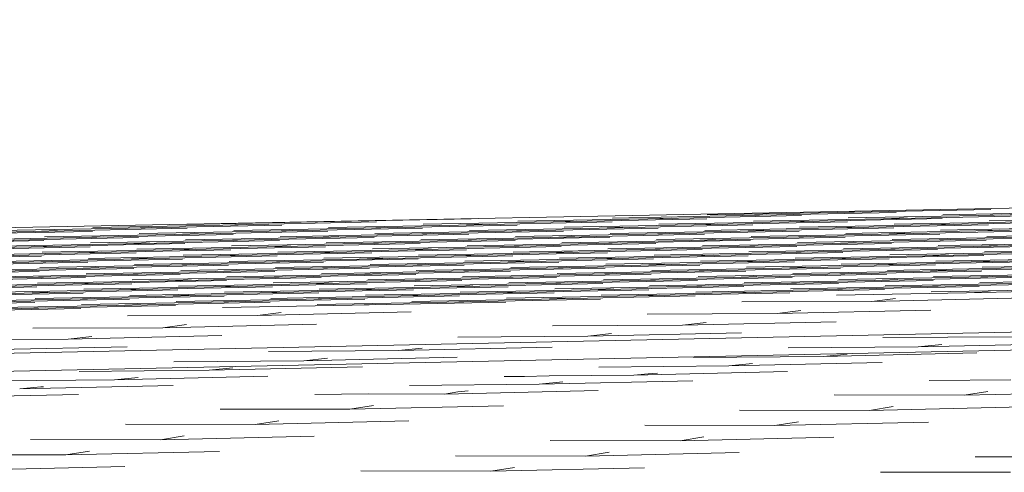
# Model space of a CAD drawing. Header units: millimetres. Extents: x -76432 to -27350, y -300 to 6935.
# Tile 56 of 75: x -32865 to -32349, y 5 to 242. Entities that reach past the tile are written whole.
import ezdxf

# ---------------------------------------------------------------- set-up
doc = ezdxf.new("R2010")
doc.units = ezdxf.units.MM
doc.header["$MEASUREMENT"] = 0
doc.layers.add('Nouveau_Terrain _ Original.Terrain', color=7, linetype='Continuous')

# ---------------------------------------------------------------- blocks, each defined once
blk = doc.blocks.new('Élément de coupe_31')
at = {"layer": 'Nouveau_Terrain _ Original.Terrain', "color": 7, "linetype": 'Continuous', "lineweight": 15}
for p, q in [((-27349.9, 242.02), (-33618.28, 118.16)), ((-27349.9, 183.09), (-33618.28, 51.45)), ((-33618.28, 41.72), (-27349.9, 175.38))]:
    blk.add_line(p, q, dxfattribs=at)
at = {"layer": 'Nouveau_Terrain _ Original.Terrain', "color": 114, "linetype": 'Continuous', "lineweight": 15, "true_color": 0x00ad56}
for p, q in [((-32486.13, 139.28), (-32554.16, 138.04)), ((-32486.13, 139.28), (-32554.16, 138.04)), ((-32535.72, 137.65), (-32455.29, 139.3)), ((-32535.72, 137.65), (-32455.29, 139.3)), ((-32436.55, 140.92), (-32504.58, 139.68)), ((-32436.55, 140.92), (-32504.58, 139.68)), ((-32486.13, 139.28), (-32405.71, 140.93)), ((-32486.13, 139.28), (-32405.71, 140.93)), ((-32486.13, 139.28), (-32473.74, 139.69)), ((-32486.13, 139.28), (-32473.74, 139.69)), ((-32436.55, 140.92), (-32356.12, 142.57)), ((-32436.55, 140.92), (-32356.12, 142.57)), ((-32436.55, 140.92), (-32424.15, 141.33)), ((-32436.55, 140.92), (-32424.15, 141.33)), ((-32362.77, 139.34), (-32430.8, 138.09)), ((-32362.77, 139.34), (-32430.8, 138.09)), ((-32412.36, 137.7), (-32331.93, 139.35)), ((-32412.36, 137.7), (-32331.93, 139.35)), ((-32313.19, 140.97), (-32381.21, 139.73)), ((-32313.19, 140.97), (-32381.21, 139.73)), ((-32362.77, 139.34), (-32282.34, 140.99)), ((-32362.77, 139.34), (-32282.34, 140.99)), ((-32362.77, 139.34), (-32350.37, 139.74)), ((-32362.77, 139.34), (-32350.37, 139.74)), ((-32758.25, 134.32), (-32826.28, 133.08)), ((-32758.25, 134.32), (-32826.28, 133.08)), ((-32807.84, 132.68), (-32727.41, 134.33)), ((-32807.84, 132.68), (-32727.41, 134.33)), ((-32708.66, 135.96), (-32776.69, 134.71)), ((-32708.66, 135.96), (-32776.69, 134.71)), ((-32758.25, 134.32), (-32677.82, 135.97)), ((-32758.25, 134.32), (-32677.82, 135.97)), ((-32758.25, 134.32), (-32745.85, 134.73)), ((-32758.25, 134.32), (-32745.85, 134.73)), ((-32708.66, 135.96), (-32628.24, 137.61)), ((-32708.66, 135.96), (-32628.24, 137.61)), ((-32708.66, 135.96), (-32696.27, 136.37)), ((-32708.66, 135.96), (-32696.27, 136.37)), ((-32634.89, 134.37), (-32702.92, 133.13)), ((-32634.89, 134.37), (-32702.92, 133.13)), ((-32684.47, 132.73), (-32604.05, 134.38)), ((-32684.47, 132.73), (-32604.05, 134.38)), ((-32585.3, 136.01), (-32653.33, 134.77)), ((-32585.3, 136.01), (-32653.33, 134.77)), ((-32634.89, 134.37), (-32554.46, 136.02)), ((-32634.89, 134.37), (-32554.46, 136.02)), ((-32634.89, 134.37), (-32622.49, 134.78)), ((-32634.89, 134.37), (-32622.49, 134.78)), ((-32535.72, 137.65), (-32603.75, 136.4)), ((-32535.72, 137.65), (-32603.75, 136.4)), ((-32585.3, 136.01), (-32504.88, 137.66)), ((-32585.3, 136.01), (-32504.88, 137.66)), ((-32585.3, 136.01), (-32572.91, 136.42)), ((-32585.3, 136.01), (-32572.91, 136.42)), ((-32511.53, 134.42), (-32579.56, 133.18)), ((-32511.53, 134.42), (-32579.56, 133.18)), ((-32561.11, 132.78), (-32480.69, 134.43)), ((-32561.11, 132.78), (-32480.69, 134.43)), ((-32535.72, 137.65), (-32523.32, 138.05)), ((-32535.72, 137.65), (-32523.32, 138.05)), ((-32461.94, 136.06), (-32529.97, 134.82)), ((-32461.94, 136.06), (-32529.97, 134.82)), ((-32511.53, 134.42), (-32431.1, 136.07)), ((-32511.53, 134.42), (-32431.1, 136.07)), ((-32511.53, 134.42), (-32499.13, 134.83)), ((-32511.53, 134.42), (-32499.13, 134.83)), ((-32412.36, 137.7), (-32480.39, 136.46)), ((-32412.36, 137.7), (-32480.39, 136.46)), ((-32461.94, 136.06), (-32381.52, 137.71)), ((-32461.94, 136.06), (-32381.52, 137.71)), ((-32461.94, 136.06), (-32449.55, 136.47)), ((-32461.94, 136.06), (-32449.55, 136.47)), ((-32388.17, 134.47), (-32456.19, 133.23)), ((-32388.17, 134.47), (-32456.19, 133.23)), ((-32437.75, 132.84), (-32357.32, 134.49)), ((-32437.75, 132.84), (-32357.32, 134.49)), ((-32412.36, 137.7), (-32399.96, 138.11)), ((-32412.36, 137.7), (-32399.96, 138.11)), ((-32338.58, 136.11), (-32406.61, 134.87)), ((-32338.58, 136.11), (-32406.61, 134.87)), ((-32388.17, 134.47), (-32307.74, 136.12)), ((-32388.17, 134.47), (-32307.74, 136.12)), ((-32388.17, 134.47), (-32375.77, 134.88)), ((-32388.17, 134.47), (-32375.77, 134.88)), ((-32288.99, 137.75), (-32357.02, 136.51)), ((-32288.99, 137.75), (-32357.02, 136.51)), ((-32857.42, 131.04), (-32925.45, 129.8)), ((-32857.42, 131.04), (-32925.45, 129.8)), ((-32907.01, 129.4), (-32826.58, 131.06)), ((-32907.01, 129.4), (-32826.58, 131.06)), ((-32807.84, 132.68), (-32875.86, 131.44)), ((-32807.84, 132.68), (-32875.86, 131.44)), ((-32857.42, 131.04), (-32777, 132.69)), ((-32857.42, 131.04), (-32777, 132.69)), ((-32857.42, 131.04), (-32845.02, 131.45)), ((-32857.42, 131.04), (-32845.02, 131.45)), ((-32783.64, 129.46), (-32851.67, 128.21)), ((-32783.64, 129.46), (-32851.67, 128.21)), ((-32833.23, 127.82), (-32752.8, 129.47)), ((-32833.23, 127.82), (-32752.8, 129.47)), ((-32807.84, 132.68), (-32795.44, 133.09)), ((-32807.84, 132.68), (-32795.44, 133.09)), ((-32734.06, 131.09), (-32802.09, 129.85)), ((-32734.06, 131.09), (-32802.09, 129.85)), ((-32783.64, 129.46), (-32703.22, 131.11)), ((-32783.64, 129.46), (-32703.22, 131.11)), ((-32783.64, 129.46), (-32771.25, 129.87)), ((-32783.64, 129.46), (-32771.25, 129.87)), ((-32684.47, 132.73), (-32752.5, 131.49)), ((-32684.47, 132.73), (-32752.5, 131.49)), ((-32734.06, 131.09), (-32653.63, 132.74)), ((-32734.06, 131.09), (-32653.63, 132.74)), ((-32734.06, 131.09), (-32721.66, 131.5)), ((-32734.06, 131.09), (-32721.66, 131.5)), ((-32660.28, 129.51), (-32728.31, 128.27)), ((-32660.28, 129.51), (-32728.31, 128.27)), ((-32709.87, 127.87), (-32629.44, 129.52)), ((-32709.87, 127.87), (-32629.44, 129.52)), ((-32684.47, 132.73), (-32672.08, 133.14)), ((-32684.47, 132.73), (-32672.08, 133.14)), ((-32610.7, 131.15), (-32678.73, 129.9)), ((-32610.7, 131.15), (-32678.73, 129.9)), ((-32660.28, 129.51), (-32579.86, 131.16)), ((-32660.28, 129.51), (-32579.86, 131.16)), ((-32660.28, 129.51), (-32647.89, 129.92)), ((-32660.28, 129.51), (-32647.89, 129.92)), ((-32561.11, 132.78), (-32629.14, 131.54)), ((-32561.11, 132.78), (-32629.14, 131.54)), ((-32610.7, 131.15), (-32530.27, 132.8)), ((-32610.7, 131.15), (-32530.27, 132.8)), ((-32610.7, 131.15), (-32598.3, 131.56)), ((-32610.7, 131.15), (-32598.3, 131.56)), ((-32536.92, 129.56), (-32604.95, 128.32)), ((-32536.92, 129.56), (-32604.95, 128.32)), ((-32586.51, 127.92), (-32506.08, 129.57)), ((-32586.51, 127.92), (-32506.08, 129.57)), ((-32561.11, 132.78), (-32548.72, 133.19)), ((-32561.11, 132.78), (-32548.72, 133.19)), ((-32487.34, 131.2), (-32555.37, 129.96)), ((-32487.34, 131.2), (-32555.37, 129.96)), ((-32536.92, 129.56), (-32456.5, 131.21)), ((-32536.92, 129.56), (-32456.5, 131.21)), ((-32536.92, 129.56), (-32524.53, 129.97)), ((-32536.92, 129.56), (-32524.53, 129.97)), ((-32437.75, 132.84), (-32505.78, 131.59)), ((-32437.75, 132.84), (-32505.78, 131.59)), ((-32487.34, 131.2), (-32406.91, 132.85)), ((-32487.34, 131.2), (-32406.91, 132.85)), ((-32487.34, 131.2), (-32474.94, 131.61)), ((-32487.34, 131.2), (-32474.94, 131.61)), ((-32413.56, 129.61), (-32481.59, 128.37)), ((-32413.56, 129.61), (-32481.59, 128.37)), ((-32463.15, 127.97), (-32382.72, 129.62)), ((-32463.15, 127.97), (-32382.72, 129.62)), ((-32437.75, 132.84), (-32425.35, 133.25)), ((-32437.75, 132.84), (-32425.35, 133.25)), ((-32363.97, 131.25), (-32432, 130.01)), ((-32363.97, 131.25), (-32432, 130.01)), ((-32413.56, 129.61), (-32333.13, 131.26)), ((-32413.56, 129.61), (-32333.13, 131.26)), ((-32413.56, 129.61), (-32401.16, 130.02)), ((-32413.56, 129.61), (-32401.16, 130.02)), ((-32314.39, 132.89), (-32382.42, 131.65)), ((-32314.39, 132.89), (-32382.42, 131.65)), ((-32363.97, 131.25), (-32283.55, 132.9)), ((-32363.97, 131.25), (-32283.55, 132.9)), ((-32363.97, 131.25), (-32351.58, 131.66)), ((-32363.97, 131.25), (-32351.58, 131.66)), ((-32290.2, 129.66), (-32358.23, 128.42)), ((-32290.2, 129.66), (-32358.23, 128.42)), ((-32932.4, 124.54), (-32851.98, 126.19)), ((-32932.4, 124.54), (-32851.98, 126.19)), ((-32833.23, 127.82), (-32901.26, 126.58)), ((-32833.23, 127.82), (-32901.26, 126.58)), ((-32882.82, 126.18), (-32802.39, 127.83)), ((-32882.82, 126.18), (-32802.39, 127.83)), ((-32809.04, 124.59), (-32877.07, 123.35)), ((-32809.04, 124.59), (-32877.07, 123.35)), ((-32858.63, 122.96), (-32778.2, 124.61)), ((-32858.63, 122.96), (-32778.2, 124.61)), ((-32833.23, 127.82), (-32820.83, 128.23)), ((-32833.23, 127.82), (-32820.83, 128.23)), ((-32759.45, 126.23), (-32827.48, 124.99)), ((-32759.45, 126.23), (-32827.48, 124.99)), ((-32809.04, 124.59), (-32728.61, 126.25)), ((-32809.04, 124.59), (-32728.61, 126.25)), ((-32809.04, 124.59), (-32796.64, 125)), ((-32809.04, 124.59), (-32796.64, 125)), ((-32709.87, 127.87), (-32777.9, 126.63)), ((-32709.87, 127.87), (-32777.9, 126.63)), ((-32759.45, 126.23), (-32679.03, 127.88)), ((-32759.45, 126.23), (-32679.03, 127.88)), ((-32759.45, 126.23), (-32747.06, 126.64)), ((-32759.45, 126.23), (-32747.06, 126.64)), ((-32685.68, 124.65), (-32753.71, 123.4)), ((-32685.68, 124.65), (-32753.71, 123.4)), ((-32735.26, 123.01), (-32654.84, 124.66)), ((-32735.26, 123.01), (-32654.84, 124.66)), ((-32709.87, 127.87), (-32697.47, 128.28)), ((-32709.87, 127.87), (-32697.47, 128.28)), ((-32636.09, 126.28), (-32704.12, 125.04)), ((-32636.09, 126.28), (-32704.12, 125.04)), ((-32685.68, 124.65), (-32605.25, 126.3)), ((-32685.68, 124.65), (-32605.25, 126.3)), ((-32685.68, 124.65), (-32673.28, 125.06)), ((-32685.68, 124.65), (-32673.28, 125.06)), ((-32586.51, 127.92), (-32654.54, 126.68)), ((-32586.51, 127.92), (-32654.54, 126.68)), ((-32636.09, 126.28), (-32555.67, 127.93)), ((-32636.09, 126.28), (-32555.67, 127.93)), ((-32636.09, 126.28), (-32623.7, 126.69)), ((-32636.09, 126.28), (-32623.7, 126.69)), ((-32562.32, 124.7), (-32630.35, 123.46)), ((-32562.32, 124.7), (-32630.35, 123.46)), ((-32611.9, 123.06), (-32531.48, 124.71)), ((-32611.9, 123.06), (-32531.48, 124.71)), ((-32586.51, 127.92), (-32574.11, 128.33)), ((-32586.51, 127.92), (-32574.11, 128.33)), ((-32512.73, 126.34), (-32580.76, 125.09)), ((-32512.73, 126.34), (-32580.76, 125.09)), ((-32562.32, 124.7), (-32481.89, 126.35)), ((-32562.32, 124.7), (-32481.89, 126.35)), ((-32562.32, 124.7), (-32549.92, 125.11)), ((-32562.32, 124.7), (-32549.92, 125.11)), ((-32463.15, 127.97), (-32531.18, 126.73)), ((-32463.15, 127.97), (-32531.18, 126.73)), ((-32512.73, 126.34), (-32432.31, 127.99)), ((-32512.73, 126.34), (-32432.31, 127.99)), ((-32512.73, 126.34), (-32500.33, 126.75)), ((-32512.73, 126.34), (-32500.33, 126.75)), ((-32438.95, 124.75), (-32506.98, 123.51)), ((-32438.95, 124.75), (-32506.98, 123.51)), ((-32488.54, 123.11), (-32408.11, 124.76)), ((-32488.54, 123.11), (-32408.11, 124.76)), ((-32463.15, 127.97), (-32450.75, 128.38)), ((-32463.15, 127.97), (-32450.75, 128.38)), ((-32389.37, 126.39), (-32457.4, 125.15)), ((-32389.37, 126.39), (-32457.4, 125.15)), ((-32438.95, 124.75), (-32358.53, 126.4)), ((-32438.95, 124.75), (-32358.53, 126.4)), ((-32438.95, 124.75), (-32426.56, 125.16)), ((-32438.95, 124.75), (-32426.56, 125.16)), ((-32339.78, 128.03), (-32407.81, 126.78)), ((-32339.78, 128.03), (-32407.81, 126.78)), ((-32389.37, 126.39), (-32308.94, 128.04)), ((-32389.37, 126.39), (-32308.94, 128.04)), ((-32389.37, 126.39), (-32376.97, 126.8)), ((-32389.37, 126.39), (-32376.97, 126.8)), ((-32315.59, 124.8), (-32383.62, 123.56)), ((-32315.59, 124.8), (-32383.62, 123.56)), ((-32365.18, 123.16), (-32284.75, 124.81)), ((-32365.18, 123.16), (-32284.75, 124.81)), ((-32858.63, 122.96), (-32926.65, 121.72)), ((-32858.63, 122.96), (-32926.65, 121.72)), ((-32908.21, 121.32), (-32827.78, 122.97)), ((-32908.21, 121.32), (-32827.78, 122.97)), ((-32834.43, 119.73), (-32902.46, 118.49)), ((-32834.43, 119.73), (-32902.46, 118.49)), ((-32884.02, 118.09), (-32803.59, 119.75)), ((-32884.02, 118.09), (-32803.59, 119.75)), ((-32858.63, 122.96), (-32846.23, 123.37)), ((-32858.63, 122.96), (-32846.23, 123.37)), ((-32784.85, 121.37), (-32852.88, 120.13)), ((-32784.85, 121.37), (-32852.88, 120.13)), ((-32834.43, 119.73), (-32754.01, 121.38)), ((-32834.43, 119.73), (-32754.01, 121.38)), ((-32834.43, 119.73), (-32822.04, 120.14)), ((-32834.43, 119.73), (-32822.04, 120.14)), ((-32735.26, 123.01), (-32803.29, 121.77)), ((-32735.26, 123.01), (-32803.29, 121.77)), ((-32784.85, 121.37), (-32704.42, 123.02)), ((-32784.85, 121.37), (-32704.42, 123.02)), ((-32784.85, 121.37), (-32772.45, 121.78)), ((-32784.85, 121.37), (-32772.45, 121.78)), ((-32711.07, 119.78), (-32779.1, 118.54)), ((-32711.07, 119.78), (-32779.1, 118.54)), ((-32760.66, 118.15), (-32680.23, 119.8)), ((-32760.66, 118.15), (-32680.23, 119.8)), ((-32735.26, 123.01), (-32722.87, 123.42)), ((-32735.26, 123.01), (-32722.87, 123.42)), ((-32661.49, 121.42), (-32729.52, 120.18)), ((-32661.49, 121.42), (-32729.52, 120.18)), ((-32711.07, 119.78), (-32630.65, 121.44)), ((-32711.07, 119.78), (-32630.65, 121.44)), ((-32711.07, 119.78), (-32698.68, 120.19)), ((-32711.07, 119.78), (-32698.68, 120.19)), ((-32611.9, 123.06), (-32679.93, 121.82)), ((-32611.9, 123.06), (-32679.93, 121.82)), ((-32661.49, 121.42), (-32581.06, 123.07)), ((-32661.49, 121.42), (-32581.06, 123.07)), ((-32661.49, 121.42), (-32649.09, 121.83)), ((-32661.49, 121.42), (-32649.09, 121.83)), ((-32587.71, 119.84), (-32655.74, 118.59)), ((-32587.71, 119.84), (-32655.74, 118.59)), ((-32637.3, 118.2), (-32556.87, 119.85)), ((-32637.3, 118.2), (-32556.87, 119.85)), ((-32637.3, 118.2), (-32624.9, 118.61)), ((-32637.3, 118.2), (-32624.9, 118.61)), ((-32611.9, 123.06), (-32599.51, 123.47)), ((-32611.9, 123.06), (-32599.51, 123.47)), ((-32538.13, 121.47), (-32606.16, 120.23)), ((-32538.13, 121.47), (-32606.16, 120.23)), ((-32587.71, 119.84), (-32507.29, 121.49)), ((-32587.71, 119.84), (-32507.29, 121.49)), ((-32587.71, 119.84), (-32575.32, 120.25)), ((-32587.71, 119.84), (-32575.32, 120.25)), ((-32488.54, 123.11), (-32556.57, 121.87)), ((-32488.54, 123.11), (-32556.57, 121.87)), ((-32538.13, 121.47), (-32457.7, 123.13)), ((-32538.13, 121.47), (-32457.7, 123.13)), ((-32538.13, 121.47), (-32525.73, 121.88)), ((-32538.13, 121.47), (-32525.73, 121.88)), ((-32464.35, 119.89), (-32532.38, 118.65)), ((-32464.35, 119.89), (-32532.38, 118.65)), ((-32513.94, 118.25), (-32433.51, 119.9)), ((-32513.94, 118.25), (-32433.51, 119.9)), ((-32513.94, 118.25), (-32501.54, 118.66)), ((-32513.94, 118.25), (-32501.54, 118.66)), ((-32488.54, 123.11), (-32476.14, 123.52)), ((-32488.54, 123.11), (-32476.14, 123.52)), ((-32414.76, 121.53), (-32482.79, 120.28)), ((-32414.76, 121.53), (-32482.79, 120.28)), ((-32464.35, 119.89), (-32383.92, 121.54)), ((-32464.35, 119.89), (-32383.92, 121.54)), ((-32464.35, 119.89), (-32451.95, 120.3)), ((-32464.35, 119.89), (-32451.95, 120.3)), ((-32365.18, 123.16), (-32433.21, 121.92)), ((-32365.18, 123.16), (-32433.21, 121.92)), ((-32414.76, 121.53), (-32334.34, 123.18)), ((-32414.76, 121.53), (-32334.34, 123.18)), ((-32414.76, 121.53), (-32402.37, 121.94)), ((-32414.76, 121.53), (-32402.37, 121.94)), ((-32340.99, 119.94), (-32409.02, 118.7)), ((-32340.99, 119.94), (-32409.02, 118.7)), ((-32390.57, 118.3), (-32310.15, 119.95)), ((-32390.57, 118.3), (-32310.15, 119.95)), ((-32390.57, 118.3), (-32378.18, 118.71)), ((-32390.57, 118.3), (-32378.18, 118.71)), ((-32365.18, 123.16), (-32352.78, 123.57)), ((-32365.18, 123.16), (-32352.78, 123.57)), ((-32291.4, 121.58), (-32359.43, 120.34)), ((-32291.4, 121.58), (-32359.43, 120.34)), ((-32933.61, 116.46), (-32853.18, 118.11)), ((-32933.61, 116.46), (-32853.18, 118.11)), ((-32859.83, 114.87), (-32927.86, 113.63)), ((-32859.83, 114.87), (-32927.86, 113.63)), ((-32909.41, 113.23), (-32828.99, 114.88)), ((-32909.41, 113.23), (-32828.99, 114.88)), ((-32810.24, 116.51), (-32878.27, 115.27)), ((-32810.24, 116.51), (-32878.27, 115.27)), ((-32859.83, 114.87), (-32779.4, 116.52)), ((-32859.83, 114.87), (-32779.4, 116.52)), ((-32859.83, 114.87), (-32847.43, 115.28)), ((-32859.83, 114.87), (-32847.43, 115.28)), ((-32760.66, 118.15), (-32828.69, 116.91)), ((-32760.66, 118.15), (-32828.69, 116.91)), ((-32810.24, 116.51), (-32729.82, 118.16)), ((-32810.24, 116.51), (-32729.82, 118.16)), ((-32810.24, 116.51), (-32797.85, 116.92)), ((-32810.24, 116.51), (-32797.85, 116.92)), ((-32736.47, 114.92), (-32804.5, 113.68)), ((-32736.47, 114.92), (-32804.5, 113.68)), ((-32786.05, 113.28), (-32705.63, 114.94)), ((-32786.05, 113.28), (-32705.63, 114.94)), ((-32786.05, 113.28), (-32773.66, 113.69)), ((-32786.05, 113.28), (-32773.66, 113.69)), ((-32760.66, 118.15), (-32748.26, 118.56)), ((-32760.66, 118.15), (-32748.26, 118.56)), ((-32686.88, 116.56), (-32754.91, 115.32)), ((-32686.88, 116.56), (-32754.91, 115.32)), ((-32736.47, 114.92), (-32656.04, 116.57)), ((-32736.47, 114.92), (-32656.04, 116.57)), ((-32736.47, 114.92), (-32724.07, 115.33)), ((-32736.47, 114.92), (-32724.07, 115.33)), ((-32637.3, 118.2), (-32705.33, 116.96)), ((-32637.3, 118.2), (-32705.33, 116.96)), ((-32686.88, 116.56), (-32606.46, 118.21)), ((-32686.88, 116.56), (-32606.46, 118.21)), ((-32686.88, 116.56), (-32674.49, 116.97)), ((-32686.88, 116.56), (-32674.49, 116.97)), ((-32613.11, 114.97), (-32681.14, 113.73)), ((-32613.11, 114.97), (-32681.14, 113.73)), ((-32662.69, 113.34), (-32582.27, 114.99)), ((-32662.69, 113.34), (-32582.27, 114.99)), ((-32662.69, 113.34), (-32650.3, 113.75)), ((-32662.69, 113.34), (-32650.3, 113.75)), ((-32563.52, 116.61), (-32631.55, 115.37)), ((-32563.52, 116.61), (-32631.55, 115.37)), ((-32613.11, 114.97), (-32532.68, 116.63)), ((-32613.11, 114.97), (-32532.68, 116.63)), ((-32613.11, 114.97), (-32600.71, 115.38)), ((-32613.11, 114.97), (-32600.71, 115.38)), ((-32513.94, 118.25), (-32581.96, 117.01)), ((-32513.94, 118.25), (-32581.96, 117.01)), ((-32563.52, 116.61), (-32483.09, 118.26)), ((-32563.52, 116.61), (-32483.09, 118.26)), ((-32563.52, 116.61), (-32551.12, 117.02)), ((-32563.52, 116.61), (-32551.12, 117.02)), ((-32489.74, 115.03), (-32557.77, 113.79)), ((-32489.74, 115.03), (-32557.77, 113.79)), ((-32539.33, 113.39), (-32458.9, 115.04)), ((-32539.33, 113.39), (-32458.9, 115.04)), ((-32539.33, 113.39), (-32526.93, 113.8)), ((-32539.33, 113.39), (-32526.93, 113.8)), ((-32440.16, 116.66), (-32508.19, 115.42)), ((-32440.16, 116.66), (-32508.19, 115.42)), ((-32489.74, 115.03), (-32409.32, 116.68)), ((-32489.74, 115.03), (-32409.32, 116.68)), ((-32489.74, 115.03), (-32477.35, 115.44)), ((-32489.74, 115.03), (-32477.35, 115.44)), ((-32415.97, 113.44), (-32484, 112.2)), ((-32415.97, 113.44), (-32484, 112.2)), ((-32465.55, 111.8), (-32385.13, 113.45)), ((-32465.55, 111.8), (-32385.13, 113.45)), ((-32390.57, 118.3), (-32458.6, 117.06)), ((-32390.57, 118.3), (-32458.6, 117.06)), ((-32440.16, 116.66), (-32359.73, 118.32)), ((-32440.16, 116.66), (-32359.73, 118.32)), ((-32440.16, 116.66), (-32427.76, 117.07)), ((-32440.16, 116.66), (-32427.76, 117.07)), ((-32366.38, 115.08), (-32434.41, 113.84)), ((-32366.38, 115.08), (-32434.41, 113.84)), ((-32415.97, 113.44), (-32335.54, 115.09)), ((-32415.97, 113.44), (-32335.54, 115.09)), ((-32415.97, 113.44), (-32403.57, 113.85)), ((-32415.97, 113.44), (-32403.57, 113.85)), ((-32316.8, 116.72), (-32384.83, 115.47)), ((-32316.8, 116.72), (-32384.83, 115.47)), ((-32366.38, 115.08), (-32285.96, 116.73)), ((-32366.38, 115.08), (-32285.96, 116.73)), ((-32366.38, 115.08), (-32353.99, 115.49)), ((-32366.38, 115.08), (-32353.99, 115.49)), ((-32292.61, 113.49), (-32360.64, 112.25)), ((-32292.61, 113.49), (-32360.64, 112.25)), ((-32934.81, 108.37), (-32854.38, 110.02)), ((-32934.81, 108.37), (-32854.38, 110.02)), ((-32835.64, 111.65), (-32903.67, 110.41)), ((-32835.64, 111.65), (-32903.67, 110.41)), ((-32885.22, 110.01), (-32804.8, 111.66)), ((-32885.22, 110.01), (-32804.8, 111.66)), ((-32811.45, 108.42), (-32879.48, 107.18)), ((-32811.45, 108.42), (-32879.48, 107.18)), ((-32861.03, 106.79), (-32780.61, 108.44)), ((-32861.03, 106.79), (-32780.61, 108.44)), ((-32786.05, 113.28), (-32854.08, 112.04)), ((-32786.05, 113.28), (-32854.08, 112.04)), ((-32835.64, 111.65), (-32755.21, 113.3)), ((-32835.64, 111.65), (-32755.21, 113.3)), ((-32835.64, 111.65), (-32823.24, 112.06)), ((-32835.64, 111.65), (-32823.24, 112.06)), ((-32761.86, 110.06), (-32829.89, 108.82)), ((-32761.86, 110.06), (-32829.89, 108.82)), ((-32811.45, 108.42), (-32731.02, 110.07)), ((-32811.45, 108.42), (-32731.02, 110.07)), ((-32811.45, 108.42), (-32799.05, 108.83)), ((-32811.45, 108.42), (-32799.05, 108.83)), ((-32712.28, 111.7), (-32780.31, 110.46)), ((-32712.28, 111.7), (-32780.31, 110.46)), ((-32761.86, 110.06), (-32681.44, 111.71)), ((-32761.86, 110.06), (-32681.44, 111.71)), ((-32761.86, 110.06), (-32749.47, 110.47)), ((-32761.86, 110.06), (-32749.47, 110.47)), ((-32688.09, 108.47), (-32756.12, 107.23)), ((-32688.09, 108.47), (-32756.12, 107.23)), ((-32737.67, 106.84), (-32657.25, 108.49)), ((-32737.67, 106.84), (-32657.25, 108.49)), ((-32662.69, 113.34), (-32730.72, 112.1)), ((-32662.69, 113.34), (-32730.72, 112.1)), ((-32712.28, 111.7), (-32631.85, 113.35)), ((-32712.28, 111.7), (-32631.85, 113.35)), ((-32712.28, 111.7), (-32699.88, 112.11)), ((-32712.28, 111.7), (-32699.88, 112.11)), ((-32638.5, 110.11), (-32706.53, 108.87)), ((-32638.5, 110.11), (-32706.53, 108.87)), ((-32688.09, 108.47), (-32607.66, 110.13)), ((-32688.09, 108.47), (-32607.66, 110.13)), ((-32688.09, 108.47), (-32675.69, 108.88)), ((-32688.09, 108.47), (-32675.69, 108.88)), ((-32588.92, 111.75), (-32656.95, 110.51)), ((-32588.92, 111.75), (-32656.95, 110.51)), ((-32638.5, 110.11), (-32558.08, 111.76)), ((-32638.5, 110.11), (-32558.08, 111.76)), ((-32638.5, 110.11), (-32626.1, 110.52)), ((-32638.5, 110.11), (-32626.1, 110.52)), ((-32564.72, 108.53), (-32632.75, 107.29)), ((-32564.72, 108.53), (-32632.75, 107.29)), ((-32614.31, 106.89), (-32533.88, 108.54)), ((-32614.31, 106.89), (-32533.88, 108.54)), ((-32539.33, 113.39), (-32607.36, 112.15)), ((-32539.33, 113.39), (-32607.36, 112.15)), ((-32588.92, 111.75), (-32508.49, 113.4)), ((-32588.92, 111.75), (-32508.49, 113.4)), ((-32588.92, 111.75), (-32576.52, 112.16)), ((-32588.92, 111.75), (-32576.52, 112.16)), ((-32515.14, 110.16), (-32583.17, 108.92)), ((-32515.14, 110.16), (-32583.17, 108.92)), ((-32564.72, 108.53), (-32484.3, 110.18)), ((-32564.72, 108.53), (-32484.3, 110.18)), ((-32564.72, 108.53), (-32552.33, 108.94)), ((-32564.72, 108.53), (-32552.33, 108.94)), ((-32465.55, 111.8), (-32533.58, 110.56)), ((-32465.55, 111.8), (-32533.58, 110.56)), ((-32515.14, 110.16), (-32434.71, 111.82)), ((-32515.14, 110.16), (-32434.71, 111.82)), ((-32515.14, 110.16), (-32502.74, 110.57)), ((-32515.14, 110.16), (-32502.74, 110.57)), ((-32441.36, 108.58), (-32509.39, 107.34)), ((-32441.36, 108.58), (-32509.39, 107.34)), ((-32490.95, 106.94), (-32410.52, 108.59)), ((-32490.95, 106.94), (-32410.52, 108.59)), ((-32465.55, 111.8), (-32453.16, 112.21)), ((-32465.55, 111.8), (-32453.16, 112.21)), ((-32391.78, 110.22), (-32459.81, 108.98)), ((-32391.78, 110.22), (-32459.81, 108.98)), ((-32441.36, 108.58), (-32360.94, 110.23)), ((-32441.36, 108.58), (-32360.94, 110.23)), ((-32441.36, 108.58), (-32428.97, 108.99)), ((-32441.36, 108.58), (-32428.97, 108.99)), ((-32342.19, 111.85), (-32410.22, 110.61)), ((-32342.19, 111.85), (-32410.22, 110.61)), ((-32391.78, 110.22), (-32311.35, 111.87)), ((-32391.78, 110.22), (-32311.35, 111.87)), ((-32391.78, 110.22), (-32379.38, 110.63)), ((-32391.78, 110.22), (-32379.38, 110.63)), ((-32318, 108.63), (-32386.03, 107.39)), ((-32318, 108.63), (-32386.03, 107.39)), ((-32367.59, 106.99), (-32287.16, 108.64)), ((-32367.59, 106.99), (-32287.16, 108.64)), ((-32861.03, 106.79), (-32929.06, 105.54)), ((-32861.03, 106.79), (-32929.06, 105.54)), ((-32910.62, 105.15), (-32830.19, 106.8)), ((-32910.62, 105.15), (-32830.19, 106.8)), ((-32836.84, 103.56), (-32904.87, 102.32)), ((-32836.84, 103.56), (-32904.87, 102.32)), ((-32886.43, 101.92), (-32806, 103.57)), ((-32886.43, 101.92), (-32806, 103.57)), ((-32861.03, 106.79), (-32848.64, 107.19)), ((-32861.03, 106.79), (-32848.64, 107.19)), ((-32787.26, 105.2), (-32855.29, 103.96)), ((-32787.26, 105.2), (-32855.29, 103.96)), ((-32836.84, 103.56), (-32756.42, 105.21)), ((-32836.84, 103.56), (-32756.42, 105.21)), ((-32836.84, 103.56), (-32824.45, 103.97)), ((-32836.84, 103.56), (-32824.45, 103.97)), ((-32737.67, 106.84), (-32805.7, 105.6)), ((-32737.67, 106.84), (-32805.7, 105.6)), ((-32787.26, 105.2), (-32706.83, 106.85)), ((-32787.26, 105.2), (-32706.83, 106.85)), ((-32787.26, 105.2), (-32774.86, 105.61)), ((-32787.26, 105.2), (-32774.86, 105.61)), ((-32713.48, 103.61), (-32781.51, 102.37)), ((-32713.48, 103.61), (-32781.51, 102.37)), ((-32763.07, 101.98), (-32682.64, 103.63)), ((-32763.07, 101.98), (-32682.64, 103.63)), ((-32737.67, 106.84), (-32725.28, 107.25)), ((-32737.67, 106.84), (-32725.28, 107.25)), ((-32663.9, 105.25), (-32731.93, 104.01)), ((-32663.9, 105.25), (-32731.93, 104.01)), ((-32713.48, 103.61), (-32633.06, 105.26)), ((-32713.48, 103.61), (-32633.06, 105.26)), ((-32713.48, 103.61), (-32701.08, 104.02)), ((-32713.48, 103.61), (-32701.08, 104.02)), ((-32614.31, 106.89), (-32682.34, 105.65)), ((-32614.31, 106.89), (-32682.34, 105.65)), ((-32663.9, 105.25), (-32583.47, 106.9)), ((-32663.9, 105.25), (-32583.47, 106.9)), ((-32663.9, 105.25), (-32651.5, 105.66)), ((-32663.9, 105.25), (-32651.5, 105.66)), ((-32590.12, 103.67), (-32658.15, 102.42)), ((-32590.12, 103.67), (-32658.15, 102.42)), ((-32639.71, 102.03), (-32559.28, 103.68)), ((-32639.71, 102.03), (-32559.28, 103.68)), ((-32614.31, 106.89), (-32601.91, 107.3)), ((-32614.31, 106.89), (-32601.91, 107.3)), ((-32540.53, 105.3), (-32608.56, 104.06)), ((-32540.53, 105.3), (-32608.56, 104.06)), ((-32590.12, 103.67), (-32509.69, 105.32)), ((-32590.12, 103.67), (-32509.69, 105.32)), ((-32590.12, 103.67), (-32577.72, 104.07)), ((-32590.12, 103.67), (-32577.72, 104.07)), ((-32490.95, 106.94), (-32558.98, 105.7)), ((-32490.95, 106.94), (-32558.98, 105.7)), ((-32540.53, 105.3), (-32460.11, 106.95)), ((-32540.53, 105.3), (-32460.11, 106.95)), ((-32540.53, 105.3), (-32528.14, 105.71)), ((-32540.53, 105.3), (-32528.14, 105.71)), ((-32466.76, 103.72), (-32534.79, 102.48)), ((-32466.76, 103.72), (-32534.79, 102.48)), ((-32516.34, 102.08), (-32435.92, 103.73)), ((-32516.34, 102.08), (-32435.92, 103.73)), ((-32490.95, 106.94), (-32478.55, 107.35)), ((-32490.95, 106.94), (-32478.55, 107.35)), ((-32417.17, 105.35), (-32485.2, 104.11)), ((-32417.17, 105.35), (-32485.2, 104.11)), ((-32466.76, 103.72), (-32386.33, 105.37)), ((-32466.76, 103.72), (-32386.33, 105.37)), ((-32466.76, 103.72), (-32454.36, 104.13)), ((-32466.76, 103.72), (-32454.36, 104.13)), ((-32367.59, 106.99), (-32435.62, 105.75)), ((-32367.59, 106.99), (-32435.62, 105.75)), ((-32417.17, 105.35), (-32336.75, 107.01)), ((-32417.17, 105.35), (-32336.75, 107.01)), ((-32417.17, 105.35), (-32404.78, 105.76)), ((-32417.17, 105.35), (-32404.78, 105.76)), ((-32343.4, 103.77), (-32411.43, 102.53)), ((-32343.4, 103.77), (-32411.43, 102.53)), ((-32392.98, 102.13), (-32312.56, 103.78)), ((-32392.98, 102.13), (-32312.56, 103.78)), ((-32367.59, 106.99), (-32355.19, 107.4)), ((-32367.59, 106.99), (-32355.19, 107.4)), ((-32293.81, 105.41), (-32361.84, 104.17)), ((-32293.81, 105.41), (-32361.84, 104.17)), ((-32936.01, 100.29), (-32855.59, 101.94)), ((-32936.01, 100.29), (-32855.59, 101.94)), ((-32862.24, 98.7), (-32930.27, 97.46)), ((-32862.24, 98.7), (-32930.27, 97.46)), ((-32911.82, 97.06), (-32831.4, 98.71)), ((-32911.82, 97.06), (-32831.4, 98.71)), ((-32812.65, 100.34), (-32880.68, 99.1)), ((-32812.65, 100.34), (-32880.68, 99.1)), ((-32862.24, 98.7), (-32781.81, 100.35)), ((-32862.24, 98.7), (-32781.81, 100.35)), ((-32862.24, 98.7), (-32849.84, 99.11)), ((-32862.24, 98.7), (-32849.84, 99.11)), ((-32763.07, 101.98), (-32831.1, 100.73)), ((-32763.07, 101.98), (-32831.1, 100.73)), ((-32812.65, 100.34), (-32732.23, 101.99)), ((-32812.65, 100.34), (-32732.23, 101.99)), ((-32812.65, 100.34), (-32800.26, 100.75)), ((-32812.65, 100.34), (-32800.26, 100.75)), ((-32738.88, 98.75), (-32806.91, 97.51)), ((-32738.88, 98.75), (-32806.91, 97.51)), ((-32788.46, 97.11), (-32708.04, 98.76)), ((-32788.46, 97.11), (-32708.04, 98.76)), ((-32763.07, 101.98), (-32750.67, 102.38)), ((-32763.07, 101.98), (-32750.67, 102.38)), ((-32689.29, 100.39), (-32757.32, 99.15)), ((-32689.29, 100.39), (-32757.32, 99.15)), ((-32738.88, 98.75), (-32658.45, 100.4)), ((-32738.88, 98.75), (-32658.45, 100.4)), ((-32738.88, 98.75), (-32726.48, 99.16)), ((-32738.88, 98.75), (-32726.48, 99.16)), ((-32639.71, 102.03), (-32707.73, 100.79)), ((-32639.71, 102.03), (-32707.73, 100.79)), ((-32689.29, 100.39), (-32608.86, 102.04)), ((-32689.29, 100.39), (-32608.86, 102.04)), ((-32689.29, 100.39), (-32676.89, 100.8)), ((-32689.29, 100.39), (-32676.89, 100.8)), ((-32615.51, 98.8), (-32683.54, 97.56)), ((-32615.51, 98.8), (-32683.54, 97.56)), ((-32665.1, 97.17), (-32584.67, 98.82)), ((-32665.1, 97.17), (-32584.67, 98.82)), ((-32639.71, 102.03), (-32627.31, 102.44)), ((-32639.71, 102.03), (-32627.31, 102.44)), ((-32565.93, 100.44), (-32633.96, 99.2)), ((-32565.93, 100.44), (-32633.96, 99.2)), ((-32615.51, 98.8), (-32535.09, 100.45)), ((-32615.51, 98.8), (-32535.09, 100.45)), ((-32615.51, 98.8), (-32603.12, 99.21)), ((-32615.51, 98.8), (-32603.12, 99.21)), ((-32516.34, 102.08), (-32584.37, 100.84)), ((-32516.34, 102.08), (-32584.37, 100.84)), ((-32565.93, 100.44), (-32485.5, 102.09)), ((-32565.93, 100.44), (-32485.5, 102.09)), ((-32565.93, 100.44), (-32553.53, 100.85)), ((-32565.93, 100.44), (-32553.53, 100.85)), ((-32492.15, 98.86), (-32560.18, 97.61)), ((-32492.15, 98.86), (-32560.18, 97.61)), ((-32541.74, 97.22), (-32461.31, 98.87)), ((-32541.74, 97.22), (-32461.31, 98.87)), ((-32516.34, 102.08), (-32503.95, 102.49)), ((-32516.34, 102.08), (-32503.95, 102.49)), ((-32442.57, 100.49), (-32510.6, 99.25)), ((-32442.57, 100.49), (-32510.6, 99.25)), ((-32492.15, 98.86), (-32411.73, 100.51)), ((-32492.15, 98.86), (-32411.73, 100.51)), ((-32492.15, 98.86), (-32479.76, 99.26)), ((-32492.15, 98.86), (-32479.76, 99.26)), ((-32392.98, 102.13), (-32461.01, 100.89)), ((-32392.98, 102.13), (-32461.01, 100.89)), ((-32442.57, 100.49), (-32362.14, 102.14)), ((-32442.57, 100.49), (-32362.14, 102.14)), ((-32442.57, 100.49), (-32430.17, 100.9)), ((-32442.57, 100.49), (-32430.17, 100.9)), ((-32368.79, 98.91), (-32436.82, 97.67)), ((-32368.79, 98.91), (-32436.82, 97.67)), ((-32392.98, 102.13), (-32380.59, 102.54)), ((-32392.98, 102.13), (-32380.59, 102.54)), ((-32319.21, 100.54), (-32387.24, 99.3)), ((-32319.21, 100.54), (-32387.24, 99.3)), ((-32368.79, 98.91), (-32288.37, 100.56)), ((-32368.79, 98.91), (-32288.37, 100.56)), ((-32368.79, 98.91), (-32356.4, 99.32)), ((-32368.79, 98.91), (-32356.4, 99.32)), ((-32937.22, 92.2), (-32856.79, 93.85)), ((-32937.22, 92.2), (-32856.79, 93.85)), ((-32838.05, 95.48), (-32906.08, 94.23)), ((-32838.05, 95.48), (-32906.08, 94.23)), ((-32887.63, 93.84), (-32807.21, 95.49)), ((-32887.63, 93.84), (-32807.21, 95.49)), ((-32788.46, 97.11), (-32856.49, 95.87)), ((-32788.46, 97.11), (-32856.49, 95.87)), ((-32838.05, 95.48), (-32757.62, 97.13)), ((-32838.05, 95.48), (-32757.62, 97.13)), ((-32838.05, 95.48), (-32825.65, 95.89)), ((-32838.05, 95.48), (-32825.65, 95.89)), ((-32764.27, 93.89), (-32832.3, 92.65)), ((-32764.27, 93.89), (-32832.3, 92.65)), ((-32813.86, 92.25), (-32733.43, 93.9)), ((-32813.86, 92.25), (-32733.43, 93.9)), ((-32788.46, 97.11), (-32776.07, 97.52)), ((-32788.46, 97.11), (-32776.07, 97.52)), ((-32714.69, 95.53), (-32782.72, 94.29)), ((-32714.69, 95.53), (-32782.72, 94.29)), ((-32764.27, 93.89), (-32683.85, 95.54)), ((-32764.27, 93.89), (-32683.85, 95.54)), ((-32764.27, 93.89), (-32751.87, 94.3)), ((-32764.27, 93.89), (-32751.87, 94.3)), ((-32665.1, 97.17), (-32733.13, 95.92)), ((-32665.1, 97.17), (-32733.13, 95.92)), ((-32714.69, 95.53), (-32634.26, 97.18)), ((-32714.69, 95.53), (-32634.26, 97.18)), ((-32714.69, 95.53), (-32702.29, 95.94)), ((-32714.69, 95.53), (-32702.29, 95.94)), ((-32640.91, 93.94), (-32708.94, 92.7)), ((-32640.91, 93.94), (-32708.94, 92.7)), ((-32690.49, 92.3), (-32610.07, 93.95)), ((-32690.49, 92.3), (-32610.07, 93.95)), ((-32665.1, 97.17), (-32652.7, 97.57)), ((-32665.1, 97.17), (-32652.7, 97.57)), ((-32591.32, 95.58), (-32659.35, 94.34)), ((-32591.32, 95.58), (-32659.35, 94.34)), ((-32640.91, 93.94), (-32560.48, 95.59)), ((-32640.91, 93.94), (-32560.48, 95.59)), ((-32640.91, 93.94), (-32628.51, 94.35)), ((-32640.91, 93.94), (-32628.51, 94.35)), ((-32541.74, 97.22), (-32609.77, 95.98)), ((-32541.74, 97.22), (-32609.77, 95.98)), ((-32591.32, 95.58), (-32510.9, 97.23)), ((-32591.32, 95.58), (-32510.9, 97.23)), ((-32591.32, 95.58), (-32578.93, 95.99)), ((-32591.32, 95.58), (-32578.93, 95.99)), ((-32541.74, 97.22), (-32529.34, 97.63)), ((-32541.74, 97.22), (-32529.34, 97.63)), ((-32418.38, 94.34), (-32486.41, 94.11)), ((-32418.38, 94.34), (-32486.41, 94.11)), ((-32418.38, 94.34), (-32337.95, 96.17)), ((-32418.38, 94.34), (-32337.95, 96.17)), ((-32418.38, 94.34), (-32405.98, 95.94)), ((-32418.38, 94.34), (-32405.98, 95.94)), ((-32863.44, 90.61), (-32931.47, 89.37)), ((-32863.44, 90.61), (-32931.47, 89.37)), ((-32913.03, 88.98), (-32832.6, 90.63)), ((-32913.03, 88.98), (-32832.6, 90.63)), ((-32813.86, 92.25), (-32881.89, 91.01)), ((-32813.86, 92.25), (-32881.89, 91.01)), ((-32863.44, 90.61), (-32783.02, 92.26)), ((-32863.44, 90.61), (-32783.02, 92.26)), ((-32863.44, 90.61), (-32851.05, 91.02)), ((-32863.44, 90.61), (-32851.05, 91.02)), ((-32813.86, 92.25), (-32801.46, 92.66)), ((-32813.86, 92.25), (-32801.46, 92.66)), ((-32690.49, 92.3), (-32758.52, 91.06)), ((-32690.49, 92.3), (-32758.52, 91.06)), ((-32740.08, 87), (-32659.65, 88.83)), ((-32740.08, 87), (-32659.65, 88.83)), ((-32740.08, 87), (-32727.68, 88.6)), ((-32740.08, 87), (-32727.68, 88.6)), ((-32690.49, 92.3), (-32678.1, 92.71)), ((-32690.49, 92.3), (-32678.1, 92.71)), ((-32467.96, 87.91), (-32535.99, 87.68)), ((-32467.96, 87.91), (-32535.99, 87.68)), ((-32467.96, 87.91), (-32387.54, 89.74)), ((-32467.96, 87.91), (-32387.54, 89.74)), ((-32467.96, 87.91), (-32455.57, 89.52)), ((-32467.96, 87.91), (-32455.57, 89.52)), ((-32740.08, 87), (-32808.11, 86.77)), ((-32740.08, 87), (-32808.11, 86.77)), ((-32517.55, 81.82), (-32437.12, 83.63)), ((-32517.55, 81.82), (-32437.12, 83.63)), ((-32517.55, 81.82), (-32505.15, 83.26)), ((-32517.55, 81.82), (-32505.15, 83.26)), ((-32789.67, 80.57), (-32857.7, 80.34)), ((-32789.67, 80.57), (-32857.7, 80.34)), ((-32789.67, 80.57), (-32709.24, 82.41)), ((-32789.67, 80.57), (-32709.24, 82.41)), ((-32789.67, 80.57), (-32777.27, 82.18)), ((-32789.67, 80.57), (-32777.27, 82.18)), ((-32517.55, 81.82), (-32585.58, 81.45)), ((-32517.55, 81.82), (-32585.58, 81.45)), ((-32567.13, 76.04), (-32486.71, 77.85)), ((-32567.13, 76.04), (-32486.71, 77.85)), ((-32567.13, 76.04), (-32554.74, 77.48)), ((-32567.13, 76.04), (-32554.74, 77.48)), ((-32839.25, 74.56), (-32907.28, 74.19)), ((-32839.25, 74.56), (-32907.28, 74.19)), ((-32839.25, 74.56), (-32758.83, 76.38)), ((-32839.25, 74.56), (-32758.83, 76.38)), ((-32839.25, 74.56), (-32826.85, 76.01)), ((-32839.25, 74.56), (-32826.85, 76.01)), ((-32567.13, 76.04), (-32635.16, 75.67)), ((-32567.13, 76.04), (-32635.16, 75.67)), ((-32344.6, 75.81), (-32412.63, 75.33)), ((-32344.6, 75.81), (-32412.63, 75.33)), ((-32394.19, 70.47), (-32313.76, 72.29)), ((-32394.19, 70.47), (-32313.76, 72.29)), ((-32888.84, 68.79), (-32808.41, 70.6)), ((-32888.84, 68.79), (-32808.41, 70.6)), ((-32666.3, 68.55), (-32734.33, 68.07)), ((-32666.3, 68.55), (-32734.33, 68.07)), ((-32666.3, 68.55), (-32585.88, 70.36)), ((-32666.3, 68.55), (-32585.88, 70.36)), ((-32666.3, 68.55), (-32653.91, 69.88)), ((-32666.3, 68.55), (-32653.91, 69.88)), ((-32394.19, 70.47), (-32462.22, 69.99)), ((-32394.19, 70.47), (-32462.22, 69.99)), ((-32443.77, 65.49), (-32363.35, 67.3)), ((-32443.77, 65.49), (-32363.35, 67.3)), ((-32394.19, 70.47), (-32381.79, 71.81)), ((-32394.19, 70.47), (-32381.79, 71.81)), ((-32715.89, 63.2), (-32783.92, 62.72)), ((-32715.89, 63.2), (-32783.92, 62.72)), ((-32715.89, 63.2), (-32635.46, 65.02)), ((-32715.89, 63.2), (-32635.46, 65.02)), ((-32715.89, 63.2), (-32703.49, 64.54)), ((-32715.89, 63.2), (-32703.49, 64.54)), ((-32443.77, 65.49), (-32511.8, 64.92)), ((-32443.77, 65.49), (-32511.8, 64.92)), ((-32493.36, 60.5), (-32412.93, 62.31)), ((-32493.36, 60.5), (-32412.93, 62.31)), ((-32443.77, 65.49), (-32431.38, 66.73)), ((-32443.77, 65.49), (-32431.38, 66.73)), ((-32765.48, 58.25), (-32833.5, 57.68)), ((-32765.48, 58.25), (-32833.5, 57.68)), ((-32765.48, 58.25), (-32685.05, 60.06)), ((-32765.48, 58.25), (-32685.05, 60.06)), ((-32765.48, 58.25), (-32753.08, 59.49)), ((-32765.48, 58.25), (-32753.08, 59.49)), ((-32493.36, 60.5), (-32561.39, 59.94)), ((-32493.36, 60.5), (-32561.39, 59.94)), ((-32542.94, 55.71), (-32462.52, 57.51)), ((-32542.94, 55.71), (-32462.52, 57.51)), ((-32533.25, 56.49), (-32530.55, 56.76)), ((-32533.25, 56.49), (-32530.55, 56.76)), ((-32493.36, 60.5), (-32480.96, 61.75)), ((-32493.36, 60.5), (-32480.96, 61.75)), ((-32815.06, 53.26), (-32883.09, 52.7)), ((-32815.06, 53.26), (-32883.09, 52.7)), ((-32815.06, 53.26), (-32734.63, 55.07)), ((-32815.06, 53.26), (-32734.63, 55.07)), ((-32815.06, 53.26), (-32802.66, 54.51)), ((-32815.06, 53.26), (-32802.66, 54.51)), ((-32600.37, 55.04), (-32610.97, 54.95)), ((-32600.37, 55.04), (-32610.97, 54.95)), ((-32587.36, 55.3), (-32600.42, 55.04)), ((-32587.36, 55.3), (-32600.42, 55.04)), ((-32592.53, 50.96), (-32512.1, 52.76)), ((-32592.53, 50.96), (-32512.1, 52.76)), ((-32592.53, 50.96), (-32580.13, 52.14)), ((-32592.53, 50.96), (-32580.13, 52.14)), ((-32542.94, 55.71), (-32587.28, 55.3)), ((-32542.94, 55.71), (-32587.28, 55.3)), ((-32542.94, 55.71), (-32535.46, 56.42)), ((-32542.94, 55.71), (-32535.46, 56.42)), ((-32535.45, 56.42), (-32533.24, 56.49)), ((-32535.45, 56.42), (-32533.24, 56.49)), ((-32345.52, 53.2), (-32388.44, 52.81)), ((-32345.52, 53.2), (-32388.44, 52.81)), ((-32864.65, 48.48), (-32784.22, 50.29)), ((-32864.65, 48.48), (-32784.22, 50.29)), ((-32864.65, 48.48), (-32853.49, 49.55)), ((-32864.65, 48.48), (-32853.49, 49.55)), ((-32853.48, 49.55), (-32852.25, 49.59)), ((-32853.48, 49.55), (-32852.25, 49.59)), ((-32592.53, 50.96), (-32660.56, 50.34)), ((-32592.53, 50.96), (-32660.56, 50.34)), ((-32642.11, 45.76), (-32561.69, 47.61)), ((-32642.11, 45.76), (-32561.69, 47.61)), ((-32642.11, 45.76), (-32635.19, 46.87)), ((-32642.11, 45.76), (-32635.19, 46.87)), ((-32635.19, 46.87), (-32629.72, 47.4)), ((-32635.19, 46.87), (-32629.72, 47.4)), ((-32370, 45.18), (-32357.6, 47.17)), ((-32370, 45.18), (-32357.6, 47.17)), ((-32370, 45.18), (-32289.57, 47.03)), ((-32370, 45.18), (-32289.57, 47.03)), ((-32914.23, 43.73), (-32833.81, 45.54)), ((-32914.23, 43.73), (-32833.81, 45.54)), ((-32682.23, 45.84), (-32710.14, 45.59)), ((-32682.23, 45.84), (-32710.14, 45.59)), ((-32642.11, 45.76), (-32682.23, 45.84)), ((-32642.11, 45.76), (-32682.23, 45.84)), ((-32370, 45.18), (-32438.03, 45.32)), ((-32370, 45.18), (-32438.03, 45.32)), ((-32691.7, 37.79), (-32759.73, 37.93)), ((-32691.7, 37.79), (-32759.73, 37.93)), ((-32691.7, 37.79), (-32679.3, 39.78)), ((-32691.7, 37.79), (-32679.3, 39.78)), ((-32691.7, 37.79), (-32611.27, 39.64)), ((-32691.7, 37.79), (-32611.27, 39.64)), ((-32419.58, 37.21), (-32487.61, 37.35)), ((-32419.58, 37.21), (-32487.61, 37.35)), ((-32419.58, 37.21), (-32407.18, 39.2)), ((-32419.58, 37.21), (-32407.18, 39.2)), ((-32419.58, 37.21), (-32339.16, 39.06)), ((-32419.58, 37.21), (-32339.16, 39.06)), ((-32741.28, 29.82), (-32728.89, 31.81)), ((-32741.28, 29.82), (-32728.89, 31.81)), ((-32741.28, 29.82), (-32660.86, 31.66)), ((-32741.28, 29.82), (-32660.86, 31.66)), ((-32469.17, 29.24), (-32456.77, 31.23)), ((-32469.17, 29.24), (-32456.77, 31.23)), ((-32469.17, 29.24), (-32388.74, 31.08)), ((-32469.17, 29.24), (-32388.74, 31.08)), ((-32741.28, 29.82), (-32809.31, 29.96)), ((-32741.28, 29.82), (-32809.31, 29.96)), ((-32469.17, 29.24), (-32537.2, 29.38)), ((-32469.17, 29.24), (-32537.2, 29.38)), ((-32790.87, 21.84), (-32858.9, 21.99)), ((-32790.87, 21.84), (-32858.9, 21.99)), ((-32790.87, 21.84), (-32778.47, 23.84)), ((-32790.87, 21.84), (-32778.47, 23.84)), ((-32790.87, 21.84), (-32710.44, 23.69)), ((-32790.87, 21.84), (-32710.44, 23.69)), ((-32518.75, 21.26), (-32586.78, 21.41)), ((-32518.75, 21.26), (-32586.78, 21.41)), ((-32518.75, 21.26), (-32506.36, 23.26)), ((-32518.75, 21.26), (-32506.36, 23.26)), ((-32518.75, 21.26), (-32438.33, 23.11)), ((-32518.75, 21.26), (-32438.33, 23.11)), ((-32840.46, 13.87), (-32828.06, 15.87)), ((-32840.46, 13.87), (-32828.06, 15.87)), ((-32840.46, 13.87), (-32760.03, 15.72)), ((-32840.46, 13.87), (-32760.03, 15.72)), ((-32840.46, 13.87), (-32908.48, 14.02)), ((-32840.46, 13.87), (-32908.48, 14.02)), ((-32568.34, 13.29), (-32636.37, 13.44)), ((-32568.34, 13.29), (-32636.37, 13.44)), ((-32568.34, 13.29), (-32555.94, 15.29)), ((-32568.34, 13.29), (-32555.94, 15.29)), ((-32568.34, 13.29), (-32487.91, 15.14)), ((-32568.34, 13.29), (-32487.91, 15.14)), ((-32296.22, 12.71), (-32364.25, 12.86)), ((-32296.22, 12.71), (-32364.25, 12.86)), ((-32890.04, 5.9), (-32809.62, 7.75)), ((-32890.04, 5.9), (-32809.62, 7.75)), ((-32617.92, 5.32), (-32685.95, 5.47)), ((-32617.92, 5.32), (-32685.95, 5.47)), ((-32617.92, 5.32), (-32605.53, 7.31)), ((-32617.92, 5.32), (-32605.53, 7.31)), ((-32617.92, 5.32), (-32537.5, 7.17)), ((-32617.92, 5.32), (-32537.5, 7.17)), ((-32345.81, 4.74), (-32413.83, 4.89)), ((-32345.81, 4.74), (-32413.83, 4.89))]:
    blk.add_line(p, q, dxfattribs=at)

msp = doc.modelspace()

# ---------------------------------------------------------------- block references
at = {"layer": 'Nouveau_Terrain _ Original.Terrain', "lineweight": 0}
msp.add_blockref('Élément de coupe_31', (0, 0), dxfattribs=at)

doc.saveas('drawing.dxf')
